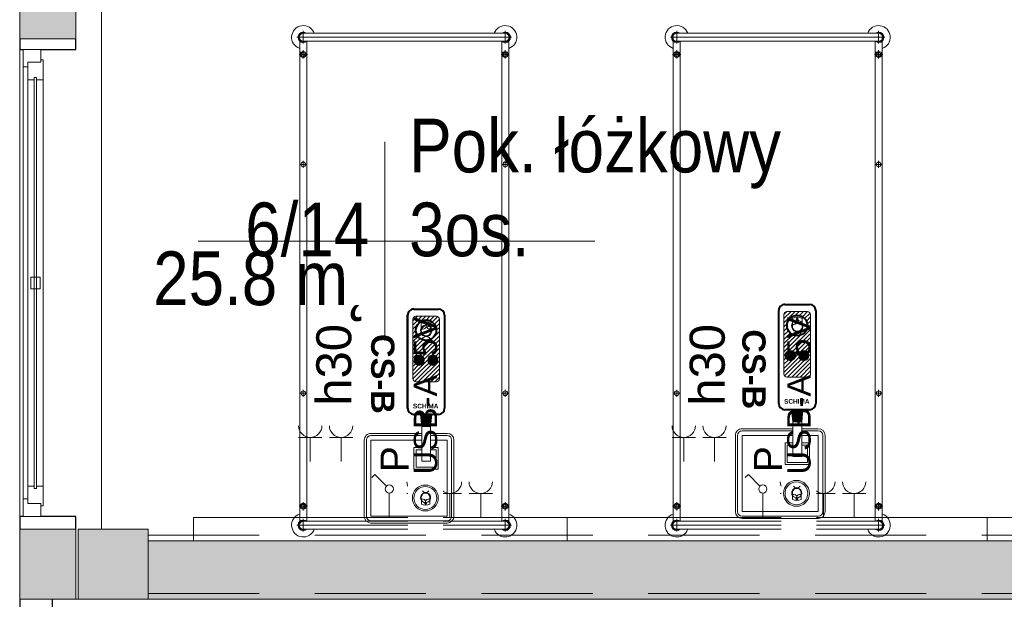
# Model space of a CAD drawing. Header units: centimetres. Extents: x -1253 to 21770, y -8842 to 3590.
# Tile 38 of 120: x -1253 to -831, y 1833 to 2082. Entities that reach past the tile are written whole.
import ezdxf

# ---------------------------------------------------------------- set-up
doc = ezdxf.new("R2010")
doc.units = ezdxf.units.CM
doc.linetypes.add('Hidden', pattern=[71.4375, 47.625, -23.8125])
doc.linetypes.add('Ukryte', pattern=[71.438, 47.625, -23.813])
for name, color, linetype, lineweight in [('A-ANNO-NOTE', 131, 'Continuous', 9), ('A-AREA-IDEN', 2, 'Continuous', 13), ('A-DETL-HDLN', 90, 'Ukryte', 9), ('A-GLAZ', 151, 'Continuous', 13), ('A-WALL', 113, 'Continuous', 13), ('A-WALL-PATT', 111, 'Continuous', 13), ('I-FURN', 30, 'Continuous', 9), ('PRZYW_Elementy_inst_przyw', 7, 'Continuous', 9), ('Q-SPCQ', 91, 'Continuous', 9), ('S-COLS', 52, 'Continuous', 13)]:
    doc.layers.add(name, color=color, linetype=linetype, lineweight=lineweight)
doc.styles.add('adam', font='arialbd.ttf')
doc.styles.add('Arial_11', font='arial.ttf', dxfattribs={"width": 0.85, "height": 23})
doc.styles.add('Arial_4', font='arial.ttf', dxfattribs={"height": 10})
doc.styles.add('Arial_5', font='arial.ttf', dxfattribs={"height": 12})
doc.styles.add('Arial_6', font='arial.ttf', dxfattribs={"height": 15})

# ---------------------------------------------------------------- blocks, each defined once
blk = doc.blocks.new('M_Concrete-Square-Column - 300 x 300mm-1795931-6_piętro IV __13_80 m_ - stan projektowany')
at = {"layer": 'S-COLS', "lineweight": 9}
blk.add_hatch(color=254, dxfattribs=at).paths.add_polyline_path([(15, -15), (15, 15), (-15, 15), (-15, -15)], flags=0)
for p, q in [((15, 15), (-15, 15)), ((-15, 15), (-15, -15)), ((15, -15), (15, 15)), ((-15, -15), (15, -15))]:
    blk.add_line(p, q, dxfattribs=at)
blk = doc.blocks.new('łóżko 195x90 typ FAMED _102039_ - łóżko 195x90 typ FAMED _102039_-1233017-6_piętro IV __13_80 m_ - stan projektowany')
at = {"layer": 'I-FURN'}
for p, q in [((-43.25, 101.53), (-43.25, 106.98)), ((-43.25, 105.95), (43.25, 105.95)), ((43.25, 101.53), (43.25, 106.98)), ((45.97, 104.25), (-45.98, 104.25)), ((-44.75, -103.1), (-44.75, 102.61)), ((-43.25, 102.55), (43.25, 102.55)), ((-41.75, 102.55), (-41.75, -103.1)), ((41.75, 102.61), (41.75, -103.05)), ((44.75, -103.1), (44.75, 102.61)), ((-43.25, 95.18), (-43.25, 98.68)), ((43.25, 95.18), (43.25, 98.68)), ((-45, 96.93), (-41.5, 96.93)), ((45, 96.93), (41.5, 96.93)), ((-43.25, 48.31), (-43.25, 51.31)), ((43.25, 48.31), (43.25, 51.31)), ((-44.75, 49.81), (-41.75, 49.81)), ((44.75, 49.81), (41.75, 49.81)), ((-44.75, -48.19), (-41.75, -48.19)), ((-43.25, -49.69), (-43.25, -46.69)), ((44.75, -48.19), (41.75, -48.19)), ((43.25, -49.69), (43.25, -46.69)), ((-45, -96.6), (-41.5, -96.6)), ((-43.25, -94.85), (-43.25, -98.35)), ((45, -96.6), (41.5, -96.6)), ((43.25, -94.85), (43.25, -98.35)), ((-45.98, -104.75), (45.97, -104.75)), ((-43.25, -102.02), (-43.25, -107.47)), ((-43.25, -103.05), (43.25, -103.05)), ((43.25, -102.02), (43.25, -107.47)), ((-43.25, -106.45), (43.25, -106.45))]:
    blk.add_line(p, q, dxfattribs=at)
for centre, radius in [((-43.25, 96.93), 1.25), ((-43.25, 96.93), 0.8), ((43.25, 96.93), 1.25), ((43.25, 96.93), 0.8), ((-43.25, 49.81), 1), ((43.25, 49.81), 1), ((-43.25, -48.19), 1), ((43.25, -48.19), 1), ((-43.25, -96.6), 1.25), ((-43.25, -96.6), 0.8), ((43.25, -96.6), 1.25), ((43.25, -96.6), 0.8)]:
    blk.add_circle(centre, radius, dxfattribs=at)
for centre, radius, start, end in [((-43.25, 104.25), 5, 19.8769, 252.5424), ((-43.25, 104.25), 2.23, 49.8221, 310.1779), ((-43.25, 104.25), 1.93, 62.0207, 297.9793), ((-43.25, 104.25), 1.7, 90, 270), ((43.25, 104.25), 5, 287.4576, 160.1231), ((43.25, 104.25), 2.23, 229.8221, 130.1779), ((43.25, 104.25), 1.93, 242.0207, 117.9793), ((43.25, 104.25), 1.7, 270, 90), ((-43.25, -104.75), 5, 107.4576, 340.1231), ((43.25, -104.75), 5, 199.8769, 72.5424), ((-43.25, -104.75), 2.23, 47.6113, 310.1779), ((-43.25, -104.75), 1.93, 62.0207, 297.9793), ((-43.25, -104.75), 1.7, 90, 270), ((43.25, -104.75), 2.23, 229.8221, 130.1779), ((43.25, -104.75), 1.93, 242.0207, 117.9793), ((43.25, -104.75), 1.7, 270, 90)]:
    blk.add_arc(centre, radius, start, end, dxfattribs=at)
blk = doc.blocks.new('Panel Gazowo Oswietleniowy 2 - Type 1-2423720-6_piętro IV __13_80 m_ - stan projektowany')
at = {"layer": 'Q-SPCQ'}
for p, q in [((-112.5, 56.83), (-102.5, 56.83)), ((-107.5, 56.83), (-107.5, 46.5)), ((-99.33, 56.83), (-89.33, 56.83)), ((-94.33, 56.83), (-94.33, 46.5)), ((47.5, 56.83), (57.5, 56.83)), ((52.5, 56.83), (52.5, 46.5)), ((60.67, 56.83), (70.67, 56.83)), ((65.67, 56.83), (65.67, 46.5)), ((-79.82, 40.93), (-81.13, 39.62)), ((-74.88, 35.98), (-79.82, 40.93)), ((80.18, 40.93), (78.87, 39.62)), ((85.12, 35.98), (80.18, 40.93)), ((-73.64, 22.5), (-73.64, 33)), ((-66.13, 32.83), (-56.13, 32.83)), ((-61.13, 32.83), (-61.13, 22.5)), ((-52.67, 32.83), (-42.67, 32.83)), ((-47.67, 32.83), (-47.67, 22.5)), ((-39.5, 32.83), (-29.5, 32.83)), ((-34.5, 32.83), (-34.5, 22.5)), ((86.36, 22.5), (86.36, 33)), ((93.87, 32.83), (103.87, 32.83)), ((98.87, 32.83), (98.87, 22.5)), ((107.33, 32.83), (117.33, 32.83)), ((112.33, 32.83), (112.33, 22.5)), ((120.5, 32.83), (130.5, 32.83)), ((125.5, 32.83), (125.5, 22.5)), ((-157.5, 12.5), (-157.5, 22.5)), ((-157.5, 22.5), (182.5, 22.5)), ((182.5, 22.5), (182.5, 12.5))]:
    blk.add_line(p, q, dxfattribs=at)
for centre in [(-73.64, 34.75), (86.36, 34.75)]:
    blk.add_circle(centre, 1.75, dxfattribs=at)
for centre, end in [((-107.5, 61.83), 0), ((-94.33, 61.83), 0), ((52.5, 61.83), 0), ((65.67, 61.83), 0), ((-61.13, 37.83), 360), ((-47.67, 37.83), 360), ((-34.5, 37.83), 360), ((98.87, 37.83), 360), ((112.33, 37.83), 360), ((125.5, 37.83), 360)]:
    blk.add_arc(centre, 5, 180, end, dxfattribs=at)
blk = doc.blocks.new('Okno - automatyczna etykieta - 200x165 _projektowane_-2617392-6_piętro IV __13_80 m_ - stan projektowany')
at = {"layer": 'A-GLAZ'}
for p, q in [((-92.5, 10.5), (-100, 10.5)), ((-100, 10.5), (-100, 3)), ((-100, 10.5), (100, 10.5)), ((-87, 8.5), (-94.5, 8.5)), ((-94.5, 8.5), (-94.5, 3)), ((-94.5, 3), (-94.5, 8.5)), ((-94.5, 8.5), (-92.5, 8.5)), ((-92.5, 8.5), (-92.5, 10.5)), ((92.5, 10.5), (-92.5, 10.5)), ((-87, 5.75), (-87, 8.5)), ((87, 8.5), (-87, 8.5)), ((94.5, 8.5), (87, 8.5)), ((87, 8.5), (87, 5.75)), ((100, 10.5), (92.5, 10.5)), ((92.5, 10.5), (92.5, 8.5)), ((92.5, 8.5), (94.5, 8.5)), ((94.5, 3), (94.5, 8.5)), ((94.5, 8.5), (94.5, 3)), ((100, 3), (100, 10.5)), ((88, 5.75), (-88, 5.75)), ((-88, 5.75), (-88, 4.75)), ((-88, 4.75), (-88, 5.75)), ((-88, 5.75), (-87, 5.75)), ((-88, 4.75), (88, 4.75)), ((-87, 4.75), (-88, 4.75)), ((-87, 2), (-87, 4.75)), ((2.5, 7.25), (-2.5, 7.25)), ((-2.5, 7.25), (-2.5, 3.25)), ((2.5, 3.25), (2.5, 7.25)), ((87, 5.75), (88, 5.75)), ((87, 4.75), (87, 2)), ((88, 4.75), (87, 4.75)), ((88, 4.75), (88, 5.75)), ((88, 5.75), (88, 4.75)), ((-100, 3), (-94.5, 3)), ((-94.5, 3), (-95.5, 3)), ((-95.5, 3), (-95.5, 2)), ((-95.5, 2), (-87, 2)), ((87, 2), (-87, 2)), ((-2.5, 3.25), (2.5, 3.25)), ((87, 2), (95.5, 2)), ((95.5, 3), (94.5, 3)), ((94.5, 3), (100, 3)), ((95.5, 2), (95.5, 3))]:
    blk.add_line(p, q, dxfattribs=at)
blk = doc.blocks.new('METKA_POMIESZCZENIA2 - Rozbudowana - bez ramki-2396678-6_piętro IV __13_80 m_ - stan projektowany')
at = {"layer": 'A-AREA-IDEN'}
for p, q in [((0, 0.425), (0, 0)), ((0.0976, 0), (-0.8, 0)), ((-0.8, 0), (0.9, 0)), ((0, 0), (0, -0.425))]:
    blk.add_line(p, q, dxfattribs=at)
blk = doc.blocks.new('Ikona')
at = {"layer": 'PRZYW_Elementy_inst_przyw'}
h = blk.add_hatch(color=1, dxfattribs=at)
h.dxf.hatch_style = 1
h.paths.add_polyline_path([(-1065.97, 3801.31), (-1066.17, 3801.31), (-1066.17, 3801.08), (-1065.97, 3801.08)])
h.paths.add_polyline_path([(-1065.97, 3801.08), (-1066.17, 3801.08), (-1066.17, 3800.87), (-1065.97, 3800.87)])
h.paths.add_polyline_path([(-1065.74, 3801.08), (-1065.97, 3801.08), (-1065.97, 3800.87), (-1065.74, 3800.87)])
h.paths.add_polyline_path([(-1066.17, 3801.08), (-1066.41, 3801.08), (-1066.41, 3800.87), (-1066.17, 3800.87)])
h.paths.add_polyline_path([(-1065.97, 3800.87), (-1066.17, 3800.87), (-1066.17, 3800.64), (-1065.97, 3800.64)])
at = {"layer": 'PRZYW_Elementy_inst_przyw', "color": 1}
for p, q in [((-1067.65, 3799.71), (-1067.65, 3801.21)), ((-1064.49, 3799.71), (-1064.49, 3801.21))]:
    blk.add_line(p, q, dxfattribs=at)
for points in [[(-1065.74, 3801.08), (-1065.74, 3800.87), (-1066.41, 3800.87), (-1066.41, 3801.08)], [(-1066.17, 3801.31), (-1065.97, 3801.31), (-1065.97, 3800.64), (-1066.17, 3800.64)]]:
    blk.add_lwpolyline(points, close=True, dxfattribs=at)
for centre, radius, start, end in [((-1066.07, 3798.74), 1.85, 31.7978, 276.8309), ((-1066.06, 3798.68), 1.6, 156.7793, 23.2207), ((-1066.07, 3798.03), 3.55, 63.5398, 116.4602), ((-1066.07, 3798.72), 1.65, 89.6447, 89.8927), ((-1066.08, 3798.74), 1.86, 277.2029, 31.4258), ((-1066.07, 3795.45), 1.43, 32.8175, 147.1825)]:
    blk.add_arc(centre, radius, start, end, dxfattribs=at)
at = {"layer": 'PRZYW_Elementy_inst_przyw', "color": 1, "lineweight": 5}
for centre, start, end in [((-1067.2, 3800.4), 253.1892, 358.3615), ((-1064.92, 3800.4), 181.6385, 286.8108)]:
    blk.add_arc(centre, 1.14, start, end, dxfattribs=at)
blk = doc.blocks.new('CS-B')
at = {"layer": 'PRZYW_Elementy_inst_przyw', "lineweight": 5}
for color, points in [(252, [(-9.2, -41.4), (-5.42, -41.4), (-4.88, -46.5), (-9.75, -46.5)]), (256, [(-2.15, -69.7, 1), (-6.52, -69.7, 1)])]:
    blk.add_hatch(color=color, dxfattribs=at).paths.add_polyline_path(points)
h = blk.add_hatch(dxfattribs=at)
h.set_pattern_fill('ANSI31', color=252, scale=0.395406, angle=180, style=0)
h.set_pattern_definition([(225, (-523.8423, 9872.2787), (0.88771144, -0.88771144), [])])
h.paths.add_polyline_path([(-11.68, -60.46), (-2.94, -60.46, -0.414214), (-1.62, -61.77), (-1.62, -87.24, -0.414214), (-2.94, -88.55), (-11.68, -88.55, -0.414214), (-13, -87.24), (-13, -61.77, -0.414214)])
h.paths.add_polyline_path([(-2.96, -82.55, 1), (-11.66, -82.55, 1)], flags=16)
h.paths.add_polyline_path([(-2.15, -69.7, 1), (-6.52, -69.7, 1)], flags=16)
h.paths.add_polyline_path([(-9.41, -83.63, 1.700181), (-7.33, -79.89, 0.030049), (-7.62, -79.91, 0.544216)], flags=0)
h.paths.add_polyline_path([(-5.4, -83.1, 1.517175), (-9.28, -83.1, -0.49408), (-7.34, -84.49, -0.49408)], flags=0)
h.paths.add_polyline_path([(-7.77, -85.42), (-7.46, -85.42), (-7.46, -85.73), (-7.19, -85.73), (-7.19, -85.42), (-6.88, -85.42), (-6.88, -85.16), (-7.19, -85.16), (-7.19, -84.85), (-7.46, -84.85), (-7.46, -85.16), (-7.77, -85.16)], flags=0)
h = blk.add_hatch(color=256, dxfattribs=at)
edge = h.paths.add_edge_path()
edge.add_arc((-10.15, -69.7), 2.18, 0, 360)
at = {"layer": 'PRZYW_Elementy_inst_przyw'}
for p, q in [((16.32, 0), (-16.32, 0)), ((-19.2, -2.88), (-19.2, -22.6)), ((-18.24, -2.88), (-18.24, -22.35)), ((18.24, -2.88), (18.24, -35.52)), ((19.2, -35.52), (19.2, -2.88)), ((-19.2, -22.6), (-19.2, -35.52)), ((-18.24, -22.35), (-18.24, -35.52)), ((-16.32, -37.44), (-9.2, -37.44)), ((-5.42, -37.44), (16.32, -37.44)), ((-16.32, -38.4), (-9.2, -38.4)), ((-5.42, -38.4), (16.32, -38.4))]:
    blk.add_line(p, q, dxfattribs=at)
at = {"layer": 'PRZYW_Elementy_inst_przyw', "color": 0}
blk.add_line((-16.32, -0.96), (16.32, -0.96), dxfattribs=at)
at = {"layer": 'PRZYW_Elementy_inst_przyw', "color": 252}
for p, q in [((-9.75, -46.5), (-9.2, -41.4)), ((-5.91, -41.4), (-8.71, -41.4)), ((-4.88, -46.5), (-5.42, -41.4))]:
    blk.add_line(p, q, dxfattribs=at)
at = {"layer": 'PRZYW_Elementy_inst_przyw', "lineweight": 40}
for p, q in [((-15.24, -89), (-15.24, -49.13)), ((-12.6, -46.5), (-2.02, -46.5)), ((0.62, -49.13), (0.62, -89)), ((-2.02, -91.64), (-12.6, -91.64))]:
    blk.add_line(p, q, dxfattribs=at)
at = {"layer": 'PRZYW_Elementy_inst_przyw', "color": 7}
for points in [[(-16.32, -21.91), (-16.32, -2.88), (16.32, -2.88), (16.32, -35.52), (-5.42, -35.52)], [(-9.2, -35.52), (-16.32, -35.52), (-16.32, -21.91)]]:
    blk.add_lwpolyline(points, dxfattribs=at)
at = {"layer": 'PRZYW_Elementy_inst_przyw', "linetype": 'Continuous', "lineweight": 5}
blk.add_lwpolyline([(-9.2, -32.3), (-12.52, -32.3), (-12.52, -23.11), (-2.09, -23.11), (-2.09, -32.3), (-5.42, -32.3)], dxfattribs=at)
at = {"layer": 'PRZYW_Elementy_inst_przyw', "linetype": 'Hidden', "lineweight": 5}
blk.add_lwpolyline([(-9.2, -31.34), (-11.63, -31.34), (-11.63, -23.97), (-2.99, -23.97), (-2.99, -31.34), (-5.42, -31.34)], dxfattribs=at)
at = {"layer": 'PRZYW_Elementy_inst_przyw', "lineweight": 5}
blk.add_lwpolyline([(-9.2, -26.45), (-5.42, -26.45), (-5.42, -41.4), (-9.2, -41.4)], close=True, dxfattribs=at)
at = {"layer": 'PRZYW_Elementy_inst_przyw'}
blk.add_lwpolyline([(-2.94, -60.46, -0.414214), (-1.62, -61.77), (-1.62, -87.24, -0.414214), (-2.94, -88.55), (-11.68, -88.55, -0.414214), (-13, -87.24), (-13, -61.77, -0.414214), (-11.68, -60.46)], format="xyb", close=True, dxfattribs=at)
at = {"layer": 'PRZYW_Elementy_inst_przyw', "lineweight": 5}
for radius in [5.55, 4.87]:
    blk.add_circle((-6.96, -10.7), radius, dxfattribs=at)
at = {"layer": 'PRZYW_Elementy_inst_przyw'}
for centre in [(-10.15, -69.7), (-4.34, -69.7)]:
    blk.add_circle(centre, 2.18, dxfattribs=at)
at = {"layer": 'PRZYW_Elementy_inst_przyw', "lineweight": 40}
blk.add_circle((-7.31, -82.55), 4.35, dxfattribs=at)
at = {"layer": 'PRZYW_Elementy_inst_przyw'}
for centre, radius, start, end in [((-16.32, -2.88), 2.88, 90, 180), ((16.32, -2.88), 2.88, 0, 90), ((-16.32, -35.52), 2.88, 180, 270), ((-16.32, -35.52), 1.92, 180, 270), ((16.32, -35.52), 2.88, 270, 0), ((16.32, -35.52), 1.92, 270, 0)]:
    blk.add_arc(centre, radius, start, end, dxfattribs=at)
at = {"layer": 'PRZYW_Elementy_inst_przyw', "color": 0}
for centre, start, end in [((-16.32, -2.88), 90, 180), ((16.32, -2.88), 0, 90)]:
    blk.add_arc(centre, 1.92, start, end, dxfattribs=at)
at = {"layer": 'PRZYW_Elementy_inst_przyw', "lineweight": 40}
for centre, start, end in [((-12.6, -49.13), 90, 180), ((-2.02, -49.13), 0, 90), ((-12.6, -89), 180, 270), ((-2.02, -89), 270, 0)]:
    blk.add_arc(centre, 2.64, start, end, dxfattribs=at)
at = {"layer": 'PRZYW_Elementy_inst_przyw', "lineweight": 5, "xscale": 1.155937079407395, "yscale": 1.155937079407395, "zscale": 1.155937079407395}
blk.add_blockref('Ikona', (1225.21, -4402), dxfattribs=at)
at = {"layer": 'PRZYW_Elementy_inst_przyw', "lineweight": 5, "xscale": 1.318019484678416, "yscale": 1.318019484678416, "zscale": 1.318019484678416, "rotation": 180}
blk.add_blockref('Ikona', (-1412.43, 4924.47), dxfattribs=at)
at = {"layer": 'PRZYW_Elementy_inst_przyw', "insert": (-1.67, -51.05), "char_height": 3.295, "width": 10.5574, "attachment_point": 1, "rotation": 180, "style": 'adam'}
blk.add_mtext('{\\H0.6x;SCHIMA}', dxfattribs=at)
at = {"layer": 'PRZYW_Elementy_inst_przyw', "lineweight": 5, "insert": (6.26, -80.92), "char_height": 2.5, "width": 68.9633, "attachment_point": 1, "rotation": 90, "style": 'adam'}
blk.add_mtext('{\\H4x;CS-B}', dxfattribs=at)

msp = doc.modelspace()

# ---------------------------------------------------------------- hatches: boundary and pattern name
at = {"layer": 'A-WALL-PATT'}
h = msp.add_hatch(color=9, dxfattribs=at)
h.paths.add_polyline_path([(-1238.62, 1833.33), (-1228.62, 1833.33), (-1228.62, 1863.33), (-1252.62, 1863.33), (-1252.62, 1833.33)], flags=0)
h.paths.add_polyline_path([(-1252.62, 2073.33), (-1228.62, 2073.33), (-1228.62, 2103.33), (-1252.62, 2103.33), (-1252.62, 2080.47)], flags=0)
h.paths.add_polyline_path([(-1252.62, 2313.33), (-1228.62, 2313.33), (-1228.62, 2343.33), (-1252.62, 2343.33)], flags=0)
h.paths.add_polyline_path([(-1252.62, 2553.33), (-1228.62, 2553.33), (-1228.62, 2583.33), (-1252.62, 2583.33)], flags=0)
msp.add_hatch(color=9, dxfattribs=at).paths.add_polyline_path([(-628.34, 1833.33), (-627.62, 1833.33), (-627.62, 1858.33), (-1197.62, 1858.33), (-1197.62, 1833.33), (-719.31, 1833.33)], flags=0)

# ---------------------------------------------------------------- linework, layer by layer
at = {"layer": 'A-DETL-HDLN'}
msp.add_line((-1197.62, 1835.83), (1172.38, 1835.83), dxfattribs=at)
at = {"layer": 'A-WALL', "lineweight": 9}
for p, q in [((-1217.62, 2313.33), (-1217.62, 1863.33)), ((-1252.62, 2103.33), (-1252.62, 2073.33)), ((-1228.62, 2073.33), (-1228.62, 2103.33)), ((-1252.62, 1868.83), (-1252.62, 2068.83)), ((-1252.62, 1863.33), (-1252.62, 1833.33)), ((-1228.62, 1833.33), (-1228.62, 1863.33)), ((-627.62, 1858.33), (-1197.62, 1858.33)), ((-1238.62, 1833.33), (-1227.62, 1833.33)), ((-1197.62, 1833.33), (-627.62, 1833.33))]:
    msp.add_line(p, q, dxfattribs=at)
at = {"layer": 'A-WALL'}
for p, q in [((-1252.62, 2073.33), (-1228.62, 2073.33)), ((-1228.62, 1863.33), (-1252.62, 1863.33)), ((-1252.62, 1833.33), (-1238.62, 1833.33)), ((-1238.62, 1833.33), (-1252.62, 1833.33))]:
    msp.add_line(p, q, dxfattribs=at)
at = {"layer": 'A-WALL', "color": 7, "lineweight": 25}
for p, q in [((-1252.62, 2073.33), (-1252.62, 2068.83)), ((-1228.62, 2068.83), (-1228.62, 2073.33)), ((-1252.62, 2068.83), (-1251.12, 2068.83)), ((-1243.62, 2068.83), (-1228.62, 2068.83)), ((-1251.12, 1868.83), (-1252.62, 1868.83)), ((-1252.62, 1868.83), (-1252.62, 1863.33)), ((-1228.62, 1868.83), (-1243.62, 1868.83)), ((-1228.62, 1863.33), (-1228.62, 1868.83)), ((-1252.62, 1833.33), (-1252.62, 1663.33)), ((-1238.62, 1663.33), (-1238.62, 1833.33))]:
    msp.add_line(p, q, dxfattribs=at)

# ---------------------------------------------------------------- block references
at = {"layer": 'A-GLAZ', "rotation": 89.9999999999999}
msp.add_blockref('Okno - automatyczna etykieta - 200x165 _projektowane_-2617392-6_piętro IV __13_80 m_ - stan projektowany', (-1240.62, 1968.83), dxfattribs=at)
at = {"layer": 'I-FURN'}
for p in [(-1087.87, 1969.77), (-927.87, 1969.77)]:
    msp.add_blockref('łóżko 195x90 typ FAMED _102039_ - łóżko 195x90 typ FAMED _102039_-1233017-6_piętro IV __13_80 m_ - stan projektowany', p, dxfattribs=at)
at = {"layer": 'Q-SPCQ'}
for p in [(-1020.62, 1845.83), (-860.62, 1845.83)]:
    msp.add_blockref('Panel Gazowo Oswietleniowy 2 - Type 1-2423720-6_piętro IV __13_80 m_ - stan projektowany', p, dxfattribs=at)
at = {"layer": 'S-COLS', "lineweight": 9}
msp.add_blockref('M_Concrete-Square-Column - 300 x 300mm-1795931-6_piętro IV __13_80 m_ - stan projektowany', (-1212.62, 1848.33), dxfattribs=at)

# ---------------------------------------------------------------- texts
at = {"layer": 'A-AREA-IDEN', "color": 0, "insert": (-1102.85, 1979.92), "char_height": 23, "width": 52.87, "attachment_point": 9, "line_spacing_factor": 0.936439, "style": 'Arial_11'}
msp.add_mtext('\\pxqr,t3.69565,7.3913,11.08696,14.78261,18.47826,22.17391,25.86957,29.56522,33.26087,36.95652,40.65217,44.34783,48.04348,51.73913,55.43478,59.13043,62.82609,66.52174,70.21739,73.91304,77.6087,81.30435,85,88.69565,92.3913,96.08696,99.78261,103.47826,107.17391,110.86957,114.56522,118.26087;{6/14}', dxfattribs=at)

# ---------------------------------------------------------------- next in the draw order: texts
at = {"layer": 'A-ANNO-NOTE', "lineweight": 13, "rotation": 90, "line_spacing_factor": 0.936439, "bg_fill": 3, "box_fill_scale": 1.25, "bg_fill_color": 256, "bg_fill_true_color": 13158600, "bg_fill_transparency": 0}
for s, insert, char_height, width, attachment_point, style in [('\\pxqc,t12.7,25.4,38.1,50.8,63.5,76.2,88.9,101.6,114.3,127,139.7,152.4,165.1,177.8,190.5,203.2,215.9,228.6,241.3,254,266.7,279.4,292.1,304.8,317.5,330.2,342.9,355.6,368.3,381,393.7,406.4;{USB-A  5V}', (-1078.7, 1920.56), 10, 113.1, 5, 'Arial_4'), ('\\pxqc,t12.7,25.4,38.1,50.8,63.5,76.2,88.9,101.6,114.3,127,139.7,152.4,165.1,177.8,190.5,203.2,215.9,228.6,241.3,254,266.7,279.4,292.1,304.8,317.5,330.2,342.9,355.6,368.3,381,393.7,406.4;{USB-A  5V}', (-918.7, 1920.56), 10, 113.1, 5, 'Arial_4'), ('\\pxt8.46667,16.93333,25.4,33.86667,42.33333,50.8,59.26667,67.73333,76.2,84.66667,93.13333,101.6,110.06667,118.53333,127,135.46667,143.93333,152.4,160.86667,169.33333,177.8,186.26667,194.73333,203.2,211.66667,220.13333,228.6,237.06667,245.53333,254,262.46667,270.93333;{h30}', (-1125.56, 1916.27), 15, 36.764, 1, 'Arial_6'), ('\\pxt8.46667,16.93333,25.4,33.86667,42.33333,50.8,59.26667,67.73333,76.2,84.66667,93.13333,101.6,110.06667,118.53333,127,135.46667,143.93333,152.4,160.86667,169.33333,177.8,186.26667,194.73333,203.2,211.66667,220.13333,228.6,237.06667,245.53333,254,262.46667,270.93333;{h30}', (-965.56, 1916.27), 15, 36.764, 1, 'Arial_6')]:
    msp.add_mtext(s, dxfattribs=dict(at, insert=insert, char_height=char_height, width=width, attachment_point=attachment_point, style=style))

# ---------------------------------------------------------------- next in the draw order: block references
at = {"layer": 'A-AREA-IDEN', "xscale": 99.99999999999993, "yscale": 99.99999999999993, "zscale": 99.99999999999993}
msp.add_blockref('METKA_POMIESZCZENIA2 - Rozbudowana - bez ramki-2396678-6_piętro IV __13_80 m_ - stan projektowany', (-1096.19, 1986.7), dxfattribs=at)
at = {"layer": 'PRZYW_Elementy_inst_przyw', "lineweight": 5, "rotation": 180}
msp.add_blockref('CS-B', (-1085.8, 1866), dxfattribs=at)

# ---------------------------------------------------------------- next in the draw order: texts
at = {"layer": 'A-ANNO-NOTE', "lineweight": 13, "insert": (-965.56, 1916.27), "char_height": 15, "width": 36.764, "attachment_point": 1, "rotation": 90, "line_spacing_factor": 0.936439, "style": 'Arial_6', "bg_fill": 3, "box_fill_scale": 1.25, "bg_fill_color": 256, "bg_fill_true_color": 13158600, "bg_fill_transparency": 0}
msp.add_mtext('\\pxt8.46667,16.93333,25.4,33.86667,42.33333,50.8,59.26667,67.73333,76.2,84.66667,93.13333,101.6,110.06667,118.53333,127,135.46667,143.93333,152.4,160.86667,169.33333,177.8,186.26667,194.73333,203.2,211.66667,220.13333,228.6,237.06667,245.53333,254,262.46667,270.93333;{h30}', dxfattribs=at)
at = {"layer": 'A-ANNO-NOTE', "lineweight": 13, "char_height": 12, "width": 12.019, "attachment_point": 5, "rotation": 90, "line_spacing_factor": 0.936439, "style": 'Arial_5'}
for insert in [(-1092.02, 1893.32), (-932.02, 1893.32)]:
    msp.add_mtext('\\pxqc,t10.58333,21.16667,31.75,42.33333,52.91667,63.5,74.08333,84.66667,95.25,105.83333,116.41667,127,137.58333,148.16667,158.75,169.33333,179.91667,190.5,201.08333,211.66667,222.25,232.83333,243.41667,254,264.58333,275.16667,285.75,296.33333,306.91667,317.5,328.08333,338.66667;{P}', dxfattribs=dict(at, insert=insert))
at = {"layer": 'A-AREA-IDEN', "color": 0, "insert": (-1102.85, 1982.31), "char_height": 23, "width": 91.63, "attachment_point": 3, "line_spacing_factor": 0.936439, "style": 'Arial_11'}
msp.add_mtext('\\pt84.99995,169.9999,255.00008,340.00003,424.99998,509.99993,595.00011,680.00006,765.00001,849.99996,934.99991,1020.00009,1105.00004,1189.99999,1274.99994,1359.99989,1445.00007,1530.00002,1614.99997,1699.99992,1785.0001,1870.00005,1955,2039.99995,2124.9999,2210.00008,2295.00003,2379.99998,2464.99993,2550.00011,2635.00006,2720.00001;25.8 m˛', dxfattribs=at)

# ---------------------------------------------------------------- next in the draw order: texts
at = {"layer": 'A-ANNO-NOTE', "lineweight": 13, "insert": (-918.7, 1920.56), "char_height": 10, "width": 113.1, "attachment_point": 5, "rotation": 90, "line_spacing_factor": 0.936439, "style": 'Arial_4', "bg_fill": 3, "box_fill_scale": 1.25, "bg_fill_color": 256, "bg_fill_true_color": 13158600, "bg_fill_transparency": 0}
msp.add_mtext('\\pxqc,t12.7,25.4,38.1,50.8,63.5,76.2,88.9,101.6,114.3,127,139.7,152.4,165.1,177.8,190.5,203.2,215.9,228.6,241.3,254,266.7,279.4,292.1,304.8,317.5,330.2,342.9,355.6,368.3,381,393.7,406.4;{USB-A  5V}', dxfattribs=at)

# ---------------------------------------------------------------- next in the draw order: linework, layer by layer
at = {"layer": 'A-DETL-HDLN'}
msp.add_line((-1197.62, 1860.83), (1172.38, 1860.83), dxfattribs=at)

# ---------------------------------------------------------------- next in the draw order: block references
at = {"layer": 'PRZYW_Elementy_inst_przyw', "lineweight": 5, "rotation": 180}
msp.add_blockref('CS-B', (-926.8, 1868), dxfattribs=at)

# ---------------------------------------------------------------- next in the draw order: texts
at = {"layer": 'A-ANNO-NOTE', "lineweight": 13, "insert": (-932.02, 1893.32), "char_height": 12, "width": 12.019, "attachment_point": 5, "rotation": 90, "line_spacing_factor": 0.936439, "style": 'Arial_5'}
msp.add_mtext('\\pxqc,t10.58333,21.16667,31.75,42.33333,52.91667,63.5,74.08333,84.66667,95.25,105.83333,116.41667,127,137.58333,148.16667,158.75,169.33333,179.91667,190.5,201.08333,211.66667,222.25,232.83333,243.41667,254,264.58333,275.16667,285.75,296.33333,306.91667,317.5,328.08333,338.66667;{P}', dxfattribs=at)
at = {"layer": 'A-AREA-IDEN', "color": 0, "insert": (-1085.76, 1979.92), "char_height": 23, "width": 156.91, "attachment_point": 7, "line_spacing_factor": 0.936439, "style": 'Arial_11'}
msp.add_mtext('\\pt84.99995,169.9999,255.00008,340.00003,424.99998,509.99993,595.00011,680.00006,765.00001,849.99996,934.99991,1020.00009,1105.00004,1189.99999,1274.99994,1359.99989,1445.00007,1530.00002,1614.99997,1699.99992,1785.0001,1870.00005,1955,2039.99995,2124.9999,2210.00008,2295.00003,2379.99998,2464.99993,2550.00011,2635.00006,2720.00001;Pok. łóżkowy\\P3os.', dxfattribs=at)

doc.saveas('drawing.dxf')
